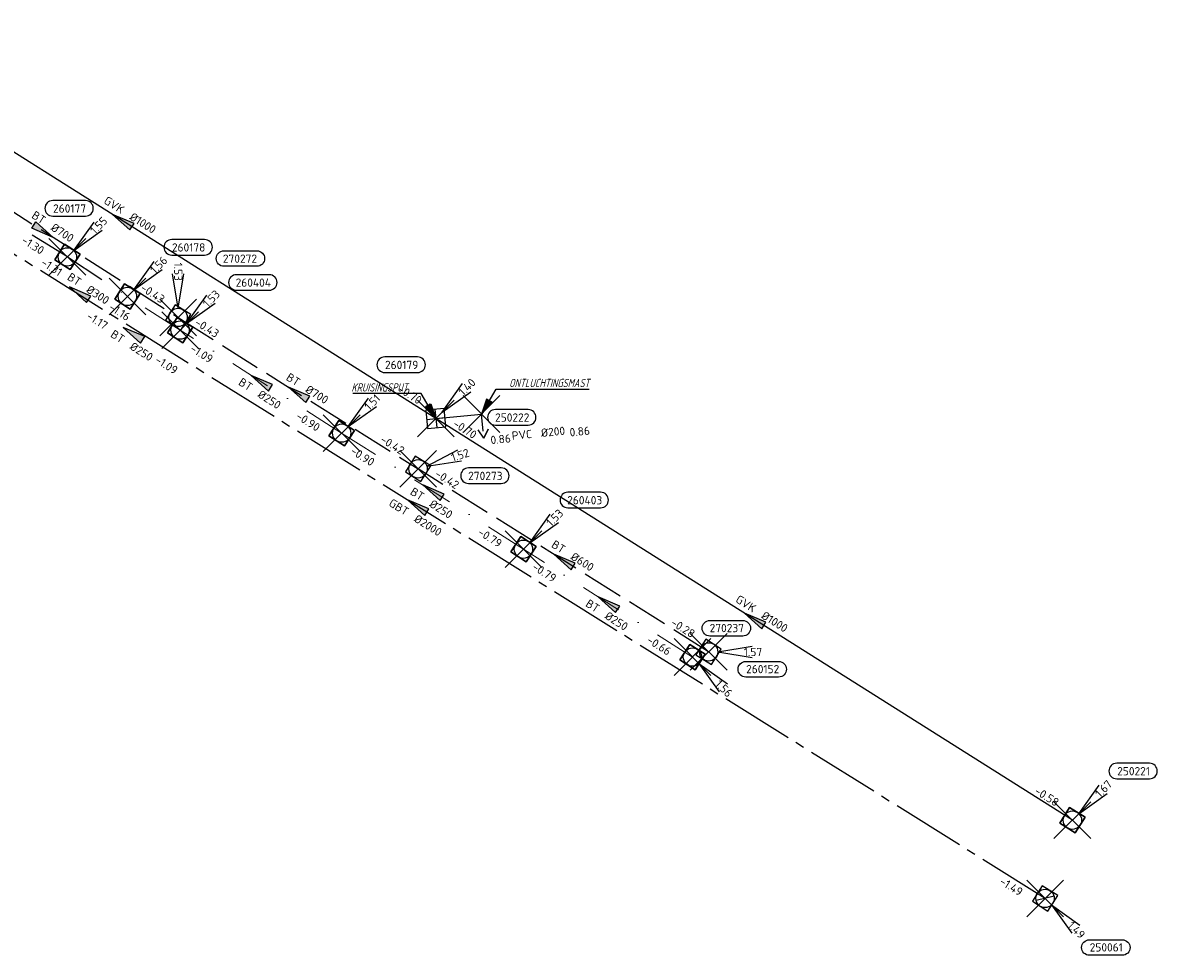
# Model space of a CAD drawing. Header units: metres. Extents: x 153343 to 157271, y 461673 to 467005.
# Tile 39 of 191: x 153658 to 153843, y 464171 to 464323. Entities that reach past the tile are written whole.
import ezdxf
from ezdxf.enums import TextEntityAlignment as Align

# ---------------------------------------------------------------- set-up
doc = ezdxf.new("R2010")
doc.units = ezdxf.units.M
doc.header["$LTSCALE"] = 0.75
doc.header["$PDMODE"] = 3
doc.header["$PDSIZE"] = 3
for name, pattern in [('RI-GWA_BETON', [22, 16, -2, 2, -2]), ('RI-HWA_BETON', [11.4, 9, -2.4]), ('RI-VWA_BETON', [19, 9, -5, 0, -5])]:
    doc.linetypes.add(name, pattern=pattern)
doc.layers.get('0').update_dxf_attribs({"lineweight": 25})
doc.layers.get('defpoints').update_dxf_attribs({"lineweight": 25})
for name, color, linetype in [('B-OI-RI-AANPIJLING', 1, 'Continuous'), ('B-OI-RI-GWA_RIOOLPUT_INSPECTIEPUT-S @ 0.75', 11, 'Continuous'), ('B-OI-RI-GWA_TRANSPORTLEIDING_GEWAPEND BETON_2000-G', 11, 'RI-GWA_BETON'), ('B-OI-RI-HWA_PUTNUMMER-S @ 0.75', 151, 'Continuous'), ('B-OI-RI-HWA_TRANSPORTLEIDING_BETON_600-G', 151, 'RI-HWA_BETON'), ('B-OI-RI-HWA_TRANSPORTLEIDING_BETON_700-G', 151, 'RI-HWA_BETON'), ('B-OI-RI-VWA_ONTLUCHTINGSLEIDING_PVC_200-G', 33, 'Continuous'), ('B-OI-RI-VWA_PUTNUMMER-S @ 0.75', 33, 'Continuous'), ('B-OI-RI-VWA_RIOOLPUT_KRUISPUT-S @ 0.75', 33, 'Continuous'), ('B-OI-RI-VWA_TRANSPORTLEIDING_BETON_300-G', 33, 'RI-VWA_BETON'), ('B-OI-RI-VWA_TRANSPORTLEIDING_GVK_1000-G', 33, 'Continuous')]:
    doc.layers.add(name, color=color, linetype=linetype)
for name, color, linetype, lineweight in [('B-OI-RI-GWA_PUTNUMMER-S @ 0.75', 11, 'Continuous', 25), ('B-OI-RI-GWA_STROOMRICHTING-S @ 0.75', 11, 'Continuous', 25), ('B-OI-RI-HWA_RIOOLPUT_INSPECTIEPUT-S', 151, 'Continuous', 25), ('B-OI-RI-HWA_STROOMRICHTING-S @ 0.75', 151, 'Continuous', 25), ('B-OI-RI-VWA_HULPSTUK-S @ 0.75', 33, 'Continuous', 25), ('B-OI-RI-VWA_RIOOLPUT_INSPECTIEPUT_BETON-S', 33, 'Continuous', 25), ('B-OI-RI-VWA_STROOMRICHTING-S @ 0.75', 33, 'Continuous', 25), ('B-OI-RI-VWA_TRANSPORTLEIDING_BETON_250-G', 33, 'RI-VWA_BETON', 18), ('N-OI-RI-BIJZONDERDERHEDEN-T18', 134, 'Continuous', 18)]:
    doc.layers.add(name, color=color, linetype=linetype, lineweight=lineweight)
for name, color, linetype, plot in [('inspectieput', 7, 'Continuous', False), ('kruisingsput', 7, 'Continuous', False), ('ontluchtingsmast', 7, 'Continuous', False)]:
    doc.layers.add(name, color=color, linetype=linetype, plot=plot)
doc.styles.add('NLCS-ISO', font='isocpeur.ttf')
doc.styles.add('NLCS-ISO-M750-T18_CURSIEF', font='NLCS-ISO.ttf', dxfattribs={"oblique": 15, "height": 1.35})

# ---------------------------------------------------------------- blocks, each defined once
blk = doc.blocks.new('*U2184')
at = {"ltscale": 0.1}
blk.add_hatch(color=256, dxfattribs=at).paths.add_polyline_path([(-2.500000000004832, 0), (2.500000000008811, -0.8333333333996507), (2.500000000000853, 0.8333333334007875)])
at = {"ltscale": 0.1, "flags": 128}
blk.add_lwpolyline([(-2.500000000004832, 0), (2.500000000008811, -0.8333333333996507), (2.500000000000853, 0.8333333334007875)], close=True, dxfattribs=at)
at = {"ltscale": 0.1, "style": 'NLCS-ISO'}
for tag, p in [('MAT', (-1, 0.5000000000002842)), ('BOBL', (-21.56351630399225, 1.126654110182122e-13))]:
    blk.add_attdef(tag, text='', height=1.8, dxfattribs=at).set_placement(p, align=Align.BOTTOM_RIGHT)
for tag, p in [('DIA', (1, 0.5000000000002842)), ('BOBR', (20.61752642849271, -0.006166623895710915))]:
    blk.add_attdef(tag, text='', height=1.8, dxfattribs=at).set_placement(p, align=Align.BOTTOM_LEFT)
at = {"layer": 'defpoints', "ltscale": 0.1, "style": 'NLCS-ISO', "flags": 1}
blk.add_attdef('JVA', text='', height=1.8, dxfattribs=at).set_placement((0, -0.9999999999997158), align=Align.TOP_CENTER)
blk = doc.blocks.new('*U2185')
at = {"ltscale": 0.1}
blk.add_hatch(color=256, dxfattribs=at).paths.add_polyline_path([(2.500000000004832, 0), (-2.500000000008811, -0.8333333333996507), (-2.500000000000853, 0.8333333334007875)])
at = {"ltscale": 0.1, "flags": 128}
blk.add_lwpolyline([(2.500000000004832, 0), (-2.500000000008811, -0.8333333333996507), (-2.500000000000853, 0.8333333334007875)], close=True, dxfattribs=at)
at = {"ltscale": 0.1, "style": 'NLCS-ISO'}
for tag, p in [('MAT', (-1, 0.5000000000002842)), ('BOBL', (-25.46780822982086, 1.122257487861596e-13))]:
    blk.add_attdef(tag, text='', height=1.8, dxfattribs=at).set_placement(p, align=Align.BOTTOM_RIGHT)
for tag, p in [('DIA', (1, 0.5000000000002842)), ('BOBR', (24.52181740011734, -0.008896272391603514))]:
    blk.add_attdef(tag, text='', height=1.8, dxfattribs=at).set_placement(p, align=Align.BOTTOM_LEFT)
at = {"layer": 'defpoints', "ltscale": 0.1, "style": 'NLCS-ISO', "flags": 1}
blk.add_attdef('JVA', text='', height=1.8, dxfattribs=at).set_placement((0, -0.9999999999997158), align=Align.TOP_CENTER)
blk = doc.blocks.new('*U2181')
at = {"ltscale": 0.1}
blk.add_hatch(color=256, dxfattribs=at).paths.add_polyline_path([(-2.500000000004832, 0), (2.500000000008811, -0.8333333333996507), (2.500000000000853, 0.8333333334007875)])
at = {"ltscale": 0.1, "flags": 128}
blk.add_lwpolyline([(-2.500000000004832, 0), (2.500000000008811, -0.8333333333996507), (2.500000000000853, 0.8333333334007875)], close=True, dxfattribs=at)
at = {"ltscale": 0.1, "style": 'NLCS-ISO'}
for tag, p in [('MAT', (-1, 0.5000000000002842)), ('BOBL', (-28.05422157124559, 1.119344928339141e-13))]:
    blk.add_attdef(tag, text='', height=1.8, dxfattribs=at).set_placement(p, align=Align.BOTTOM_RIGHT)
for tag, p in [('DIA', (1, 0.5000000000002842)), ('BOBR', (27.10823010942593, -0.01070453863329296))]:
    blk.add_attdef(tag, text='', height=1.8, dxfattribs=at).set_placement(p, align=Align.BOTTOM_LEFT)
at = {"layer": 'defpoints', "ltscale": 0.1, "style": 'NLCS-ISO', "flags": 1}
blk.add_attdef('JVA', text='', height=1.8, dxfattribs=at).set_placement((0, -0.9999999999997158), align=Align.TOP_CENTER)
blk = doc.blocks.new('*U37')
at = {"ltscale": 0.1}
blk.add_hatch(color=256, dxfattribs=at).paths.add_polyline_path([(-2.500000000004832, 0), (2.500000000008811, -0.8333333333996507), (2.500000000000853, 0.8333333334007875)])
at = {"ltscale": 0.1, "flags": 128}
blk.add_lwpolyline([(-2.500000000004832, 0), (2.500000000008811, -0.8333333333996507), (2.500000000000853, 0.8333333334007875)], close=True, dxfattribs=at)
at = {"ltscale": 0.1, "style": 'NLCS-ISO'}
for tag, p in [('BOBL', (-5.662221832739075, -3.240000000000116)), ('MAT', (-1.000000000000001, -3.740000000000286))]:
    blk.add_attdef(tag, text='', height=1.8, dxfattribs=at).set_placement(p, align=Align.BOTTOM_RIGHT)
for tag, p in [('DIA', (0.9999999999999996, -3.740000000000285)), ('BOBR', (7.216235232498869, -3.24320276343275))]:
    blk.add_attdef(tag, text='', height=1.8, dxfattribs=at).set_placement(p, align=Align.BOTTOM_LEFT)
at = {"layer": 'defpoints', "ltscale": 0.1, "style": 'NLCS-ISO', "flags": 1}
blk.add_attdef('JVA', text='', height=1.8, dxfattribs=at).set_placement((0, -0.9999999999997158), align=Align.TOP_CENTER)
blk = doc.blocks.new('*U2163')
at = {"ltscale": 0.1}
blk.add_hatch(color=256, dxfattribs=at).paths.add_polyline_path([(-2.500000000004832, 0), (2.500000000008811, -0.8333333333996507), (2.500000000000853, 0.8333333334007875)])
at = {"ltscale": 0.1, "flags": 128}
blk.add_lwpolyline([(-2.500000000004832, 0), (2.500000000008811, -0.8333333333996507), (2.500000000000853, 0.8333333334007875)], close=True, dxfattribs=at)
at = {"ltscale": 0.1, "style": 'NLCS-ISO'}
for tag, p in [('BOBL', (-14.14926317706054, -3.240000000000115)), ('MAT', (-1.000000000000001, -3.740000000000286))]:
    blk.add_attdef(tag, text='', height=1.8, dxfattribs=at).set_placement(p, align=Align.BOTTOM_RIGHT)
for tag, p in [('DIA', (0.9999999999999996, -3.740000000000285)), ('BOBR', (13.20327511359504, -3.239016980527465))]:
    blk.add_attdef(tag, text='', height=1.8, dxfattribs=at).set_placement(p, align=Align.BOTTOM_LEFT)
at = {"layer": 'defpoints', "ltscale": 0.1, "style": 'NLCS-ISO', "flags": 1}
blk.add_attdef('JVA', text='', height=1.8, dxfattribs=at).set_placement((0, -0.9999999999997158), align=Align.TOP_CENTER)
blk = doc.blocks.new('*U2166')
at = {"ltscale": 0.1}
blk.add_hatch(color=256, dxfattribs=at).paths.add_polyline_path([(-2.500000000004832, 0), (2.500000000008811, -0.8333333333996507), (2.500000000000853, 0.8333333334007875)])
at = {"ltscale": 0.1, "flags": 128}
blk.add_lwpolyline([(-2.500000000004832, 0), (2.500000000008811, -0.8333333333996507), (2.500000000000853, 0.8333333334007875)], close=True, dxfattribs=at)
at = {"ltscale": 0.1, "style": 'NLCS-ISO'}
for tag, p in [('BOBL', (-11.52879265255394, -3.240000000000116)), ('MAT', (-1.000000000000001, -3.740000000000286))]:
    blk.add_attdef(tag, text='', height=1.8, dxfattribs=at).set_placement(p, align=Align.BOTTOM_RIGHT)
for tag, p in [('DIA', (0.9999999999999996, -3.740000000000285)), ('BOBR', (10.58280522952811, -3.240849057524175))]:
    blk.add_attdef(tag, text='', height=1.8, dxfattribs=at).set_placement(p, align=Align.BOTTOM_LEFT)
at = {"layer": 'defpoints', "ltscale": 0.1, "style": 'NLCS-ISO', "flags": 1}
blk.add_attdef('JVA', text='', height=1.8, dxfattribs=at).set_placement((0, -0.9999999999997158), align=Align.TOP_CENTER)
blk = doc.blocks.new('*U2167')
at = {"ltscale": 0.1}
blk.add_hatch(color=256, dxfattribs=at).paths.add_polyline_path([(-2.500000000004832, 0), (2.500000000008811, -0.8333333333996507), (2.500000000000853, 0.8333333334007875)])
at = {"ltscale": 0.1, "flags": 128}
blk.add_lwpolyline([(-2.500000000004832, 0), (2.500000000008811, -0.8333333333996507), (2.500000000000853, 0.8333333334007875)], close=True, dxfattribs=at)
at = {"ltscale": 0.1, "style": 'NLCS-ISO'}
for tag, p in [('BOBL', (-8.462798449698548, -3.240000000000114)), ('MAT', (-1.000000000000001, -3.740000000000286))]:
    blk.add_attdef(tag, text='', height=1.8, dxfattribs=at).set_placement(p, align=Align.BOTTOM_RIGHT)
for tag, p in [('DIA', (0.9999999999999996, -3.740000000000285)), ('BOBR', (14.87847138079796, -3.237845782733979))]:
    blk.add_attdef(tag, text='', height=1.8, dxfattribs=at).set_placement(p, align=Align.BOTTOM_LEFT)
at = {"layer": 'defpoints', "ltscale": 0.1, "style": 'NLCS-ISO', "flags": 1}
blk.add_attdef('JVA', text='', height=1.8, dxfattribs=at).set_placement((0, -0.9999999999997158), align=Align.TOP_CENTER)
blk = doc.blocks.new('*U80')
at = {"ltscale": 0.1}
blk.add_hatch(color=256, dxfattribs=at).paths.add_polyline_path([(-2.500000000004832, 0), (2.500000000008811, -0.8333333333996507), (2.500000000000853, 0.8333333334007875)])
at = {"ltscale": 0.1, "flags": 128}
blk.add_lwpolyline([(-2.500000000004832, 0), (2.500000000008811, -0.8333333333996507), (2.500000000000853, 0.8333333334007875)], close=True, dxfattribs=at)
at = {"ltscale": 0.1, "style": 'NLCS-ISO'}
for tag, p in [('MAT', (-1, 0.5000000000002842)), ('BOBL', (-5.662221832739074, 1.144560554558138e-13))]:
    blk.add_attdef(tag, text='', height=1.8, dxfattribs=at).set_placement(p, align=Align.BOTTOM_RIGHT)
for tag, p in [('DIA', (1, 0.5000000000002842)), ('BOBR', (7.216235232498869, 0.003202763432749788))]:
    blk.add_attdef(tag, text='', height=1.8, dxfattribs=at).set_placement(p, align=Align.BOTTOM_LEFT)
at = {"layer": 'defpoints', "ltscale": 0.1, "style": 'NLCS-ISO', "flags": 1}
blk.add_attdef('JVA', text='', height=1.8, dxfattribs=at).set_placement((0, -0.9999999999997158), align=Align.TOP_CENTER)
blk = doc.blocks.new('*U2175')
at = {"ltscale": 0.1}
blk.add_hatch(color=256, dxfattribs=at).paths.add_polyline_path([(-2.500000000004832, 0), (2.500000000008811, -0.8333333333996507), (2.500000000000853, 0.8333333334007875)])
at = {"ltscale": 0.1, "flags": 128}
blk.add_lwpolyline([(-2.500000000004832, 0), (2.500000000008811, -0.8333333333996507), (2.500000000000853, 0.8333333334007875)], close=True, dxfattribs=at)
at = {"ltscale": 0.1, "style": 'NLCS-ISO'}
for tag, p in [('BOBL', (-12.49414748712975, -3.240000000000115)), ('MAT', (-1.000000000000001, -3.740000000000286))]:
    blk.add_attdef(tag, text='', height=1.8, dxfattribs=at).set_placement(p, align=Align.BOTTOM_RIGHT)
for tag, p in [('DIA', (0.9999999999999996, -3.740000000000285)), ('BOBR', (11.54815982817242, -3.240174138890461))]:
    blk.add_attdef(tag, text='', height=1.8, dxfattribs=at).set_placement(p, align=Align.BOTTOM_LEFT)
at = {"layer": 'defpoints', "ltscale": 0.1, "style": 'NLCS-ISO', "flags": 1}
blk.add_attdef('JVA', text='', height=1.8, dxfattribs=at).set_placement((0, -0.9999999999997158), align=Align.TOP_CENTER)
blk = doc.blocks.new('*U35')
at = {"ltscale": 0.1, "style": 'NLCS-ISO'}
for tag, p in [('MAT', (-1, 0.5000000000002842)), ('BOBL', (-5.662221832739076, 1.144560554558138e-13))]:
    blk.add_attdef(tag, text='', height=1.8, dxfattribs=at).set_placement(p, align=Align.BOTTOM_RIGHT)
for tag, p in [('DIA', (1, 0.5000000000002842)), ('BOBR', (7.216235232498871, 0.003202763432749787))]:
    blk.add_attdef(tag, text='', height=1.8, dxfattribs=at).set_placement(p, align=Align.BOTTOM_LEFT)
at = {"layer": 'defpoints', "ltscale": 0.1, "style": 'NLCS-ISO', "flags": 1}
blk.add_attdef('JVA', text='', height=1.8, dxfattribs=at).set_placement((0, -0.9999999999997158), align=Align.TOP_CENTER)
blk = doc.blocks.new('*U2161')
at = {"ltscale": 0.1}
blk.add_hatch(color=256, dxfattribs=at).paths.add_polyline_path([(-2.500000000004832, 0), (2.500000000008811, -0.8333333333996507), (2.500000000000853, 0.8333333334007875)])
at = {"ltscale": 0.1, "flags": 128}
blk.add_lwpolyline([(-2.500000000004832, 0), (2.500000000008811, -0.8333333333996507), (2.500000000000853, 0.8333333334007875)], close=True, dxfattribs=at)
at = {"ltscale": 0.1, "style": 'NLCS-ISO'}
for tag, p in [('MAT', (-1, 0.5000000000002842)), ('BOBL', (-71.40018839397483, 1.070533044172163e-13))]:
    blk.add_attdef(tag, text='', height=1.8, dxfattribs=at).set_placement(p, align=Align.BOTTOM_RIGHT)
for tag, p in [('DIA', (1, 0.5000000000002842)), ('BOBR', (70.45418633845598, -0.04100945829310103))]:
    blk.add_attdef(tag, text='', height=1.8, dxfattribs=at).set_placement(p, align=Align.BOTTOM_LEFT)
at = {"layer": 'defpoints', "ltscale": 0.1, "style": 'NLCS-ISO', "flags": 1}
blk.add_attdef('JVA', text='', height=1.8, dxfattribs=at).set_placement((0, -0.9999999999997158), align=Align.TOP_CENTER)
blk = doc.blocks.new('*U2162')
at = {"ltscale": 0.1}
blk.add_hatch(color=256, dxfattribs=at).paths.add_polyline_path([(-2.500000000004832, 0), (2.500000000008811, -0.8333333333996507), (2.500000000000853, 0.8333333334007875)])
at = {"ltscale": 0.1, "flags": 128}
blk.add_lwpolyline([(-2.500000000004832, 0), (2.500000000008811, -0.8333333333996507), (2.500000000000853, 0.8333333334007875)], close=True, dxfattribs=at)
at = {"ltscale": 0.1, "style": 'NLCS-ISO'}
for tag, p in [('MAT', (-1, 0.5000000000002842)), ('BOBL', (-72.62125902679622, 1.069157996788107e-13))]:
    blk.add_attdef(tag, text='', height=1.8, dxfattribs=at).set_placement(p, align=Align.BOTTOM_RIGHT)
for tag, p in [('DIA', (1, 0.5000000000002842)), ('BOBR', (71.67525667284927, -0.04186315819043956))]:
    blk.add_attdef(tag, text='', height=1.8, dxfattribs=at).set_placement(p, align=Align.BOTTOM_LEFT)
at = {"layer": 'defpoints', "ltscale": 0.1, "style": 'NLCS-ISO', "flags": 1}
blk.add_attdef('JVA', text='', height=1.8, dxfattribs=at).set_placement((0, -0.9999999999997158), align=Align.TOP_CENTER)
blk = doc.blocks.new('*U2169')
at = {"ltscale": 0.1}
blk.add_hatch(color=256, dxfattribs=at).paths.add_polyline_path([(-2.500000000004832, 0), (2.500000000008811, -0.8333333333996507), (2.500000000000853, 0.8333333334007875)])
at = {"ltscale": 0.1, "flags": 128}
blk.add_lwpolyline([(-2.500000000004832, 0), (2.500000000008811, -0.8333333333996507), (2.500000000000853, 0.8333333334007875)], close=True, dxfattribs=at)
at = {"ltscale": 0.1, "style": 'NLCS-ISO'}
for tag, p in [('BOBL', (-129.3530498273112, -3.240000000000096)), ('MAT', (-1.000000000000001, -3.740000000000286))]:
    blk.add_attdef(tag, text='', height=1.8, dxfattribs=at).set_placement(p, align=Align.BOTTOM_RIGHT)
for tag, p in [('DIA', (0.9999999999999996, -3.740000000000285)), ('BOBR', (150.9666187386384, -3.142701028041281))]:
    blk.add_attdef(tag, text='', height=1.8, dxfattribs=at).set_placement(p, align=Align.BOTTOM_LEFT)
at = {"layer": 'defpoints', "ltscale": 0.1, "style": 'NLCS-ISO', "flags": 1}
blk.add_attdef('JVA', text='', height=1.8, dxfattribs=at).set_placement((0, -0.9999999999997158), align=Align.TOP_CENTER)
blk = doc.blocks.new('B-SRI-PUT_HWA-SO')
at = {"lineweight": -3, "flags": 128}
blk.add_lwpolyline([(-1.999999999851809, -2.00000000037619), (2.000000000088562, -2.000000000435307), (2.000000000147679, 1.99999999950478), (-2.00000000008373, 1.999999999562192)], close=True, dxfattribs=at)
at = {"lineweight": -3}
blk.add_circle((0, 0), 1.999999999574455, dxfattribs=at)
blk = doc.blocks.new('*U1195')
for q in [(-1.250000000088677, 9.49999999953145), (1.2500000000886, 9.499999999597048)]:
    blk.add_line((4.102823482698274e-14, 1.999999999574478), q)
blk.add_lwpolyline([(9.995697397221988, 14.5200631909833), (17.15375223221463, 14.5200631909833, -0.9999999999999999), (17.15375223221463, 11.13569323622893), (9.995697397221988, 11.13569323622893, -0.9999999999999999)], format="xyb", close=True)
at = {"ltscale": 0.1, "style": 'NLCS-ISO'}
blk.add_attdef('PUTNR', text='', height=1.8, dxfattribs=at).set_placement((13.47248614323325, 12.79554344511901), align=Align.MIDDLE_CENTER)
blk.add_attdef('PUTHGT', text='', height=1.8, rotation=270.0000000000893, dxfattribs=at).set_placement((0.02794546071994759, 11.96791413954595), align=Align.MIDDLE_LEFT)
blk = doc.blocks.new('*U1165')
for q in [(8.654758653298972, 4.1118916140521), (9.423840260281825, 1.733128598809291)]:
    blk.add_line((1.90301041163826, 0.6152652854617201), q)
blk.add_lwpolyline([(18.11819281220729, 0.1951125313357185), (10.96013797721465, 0.1951125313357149, 0.9999999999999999), (10.96013797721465, -3.189257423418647), (18.11819281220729, -3.189257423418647, 0.9999999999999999)], format="xyb", close=True)
at = {"ltscale": 0.1, "style": 'NLCS-ISO'}
blk.add_attdef('PUTHGT', text='', height=1.8, rotation=17.9166203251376, dxfattribs=at).set_placement((7.268433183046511, 2.379338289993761), align=Align.MIDDLE_LEFT)
blk.add_attdef('PUTNR', text='', height=1.8, dxfattribs=at).set_placement((14.64140406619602, -1.52940721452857), align=Align.MIDDLE_CENTER)
blk = doc.blocks.new('*U1191')
for q in [(9.49999999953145, 1.250000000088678), (9.499999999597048, -1.250000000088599)]:
    blk.add_line((1.999999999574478, -4.04121180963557e-14), q)
blk.add_lwpolyline([(7.427952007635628, 3.458635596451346), (0.2698971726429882, 3.45863559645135, -0.9999999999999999), (0.2698971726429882, 6.843005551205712), (7.427952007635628, 6.843005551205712, -0.9999999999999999)], format="xyb", close=True)
at = {"ltscale": 0.1, "style": 'NLCS-ISO'}
blk.add_attdef('PUTNR', text='', height=1.8, dxfattribs=at).set_placement((3.951163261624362, 6.983155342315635), align=Align.MIDDLE_CENTER)
blk.add_attdef('PUTHGT', text='', height=1.8, dxfattribs=at).set_placement((7.647914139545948, -0.02794546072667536), align=Align.MIDDLE_LEFT)
blk = doc.blocks.new('*U1186')
for q in [(5.833630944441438, 7.601397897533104), (7.601397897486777, 5.833630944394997)]:
    blk.add_line((1.414213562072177, 1.414213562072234), q)
blk.add_lwpolyline([(19.42271217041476, 12.05556865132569), (12.26465733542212, 12.05556865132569, 0.9999999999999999), (12.26465733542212, 8.671198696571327), (19.42271217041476, 8.671198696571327, 0.9999999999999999)], format="xyb", close=True)
at = {"ltscale": 0.1, "style": 'NLCS-ISO'}
blk.add_attdef('PUTHGT', text='', height=1.8, rotation=44.99999999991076, dxfattribs=at).set_placement((5.388131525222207, 5.427652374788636), align=Align.MIDDLE_LEFT)
blk.add_attdef('PUTNR', text='', height=1.8, dxfattribs=at).set_placement((15.94592342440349, 10.3310489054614), align=Align.MIDDLE_CENTER)
blk = doc.blocks.new('*U1187')
for q in [(5.833630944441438, 7.601397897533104), (7.601397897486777, 5.833630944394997)]:
    blk.add_line((1.414213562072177, 1.414213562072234), q)
blk.add_lwpolyline([(16.54383104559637, 16.58516201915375), (9.385776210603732, 16.58516201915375, 0.9999999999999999), (9.385776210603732, 13.20079206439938), (16.54383104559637, 13.20079206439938, 0.9999999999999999)], format="xyb", close=True)
at = {"ltscale": 0.1, "style": 'NLCS-ISO'}
blk.add_attdef('PUTNR', text='', height=1.8, dxfattribs=at).set_placement((13.06704229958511, 14.86064227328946), align=Align.MIDDLE_CENTER)
blk.add_attdef('PUTHGT', text='', height=1.8, rotation=44.99999999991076, dxfattribs=at).set_placement((5.388131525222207, 5.427652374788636), align=Align.MIDDLE_LEFT)
blk = doc.blocks.new('*U43')
for q in [(5.833630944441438, 7.601397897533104), (7.601397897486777, 5.833630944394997)]:
    blk.add_line((1.414213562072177, 1.414213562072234), q)
blk.add_lwpolyline([(16.8101220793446, 12.39118641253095), (9.652067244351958, 12.39118641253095, 0.9999999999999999), (9.652067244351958, 9.006816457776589), (16.8101220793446, 9.006816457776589, 0.9999999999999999)], format="xyb", close=True)
at = {"ltscale": 0.1, "style": 'NLCS-ISO'}
blk.add_attdef('PUTHGT', text='', height=1.8, rotation=44.99999999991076, dxfattribs=at).set_placement((5.388131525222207, 5.427652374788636), align=Align.MIDDLE_LEFT)
blk.add_attdef('PUTNR', text='', height=1.8, dxfattribs=at).set_placement((13.33333333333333, 10.66666666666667), align=Align.MIDDLE_CENTER)
blk = doc.blocks.new('*U1168')
for q in [(5.833630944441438, 7.601397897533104), (7.601397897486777, 5.833630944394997)]:
    blk.add_line((1.414213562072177, 1.414213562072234), q)
blk.add_lwpolyline([(3.961223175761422, 12.27162153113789), (-3.196831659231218, 12.27162153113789, 0.9999999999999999), (-3.196831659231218, 8.887251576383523), (3.961223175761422, 8.887251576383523, 0.9999999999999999)], format="xyb", close=True)
at = {"ltscale": 0.1, "style": 'NLCS-ISO'}
blk.add_attdef('PUTHGT', text='', height=1.8, rotation=44.99999999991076, dxfattribs=at).set_placement((5.388131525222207, 5.427652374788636), align=Align.MIDDLE_LEFT)
blk.add_attdef('PUTNR', text='', height=1.8, dxfattribs=at).set_placement((0.4844344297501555, 10.5471017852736), align=Align.MIDDLE_CENTER)
blk = doc.blocks.new('*U1185')
for q in [(5.833630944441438, -7.601397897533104), (7.601397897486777, -5.833630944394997)]:
    blk.add_line((1.414213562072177, -1.414213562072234), q)
blk.add_lwpolyline([(18.76515151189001, -4.357467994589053), (11.60709667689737, -4.357467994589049, -0.9999999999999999), (11.60709667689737, -0.9730980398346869), (18.76515151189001, -0.9730980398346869, -0.9999999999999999)], format="xyb", close=True)
at = {"ltscale": 0.1, "style": 'NLCS-ISO'}
blk.add_attdef('PUTNR', text='', height=1.8, dxfattribs=at).set_placement((15.28836276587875, -0.8329482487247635), align=Align.MIDDLE_CENTER)
blk.add_attdef('PUTHGT', text='', height=1.8, rotation=315.0000000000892, dxfattribs=at).set_placement((5.388131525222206, -5.427652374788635), align=Align.MIDDLE_LEFT)
blk = doc.blocks.new('SRI-HULP_BELUCHTING-SO')
at = {"ltscale": 0.1}
for p, q in [((0, 5.245918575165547), (-1.070856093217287, 3.388151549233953)), ((0, 5.245918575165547), (1.070856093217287, 3.388151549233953)), ((0, 3.712722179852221), (0, 0))]:
    blk.add_line(p, q, dxfattribs=at)
at = {"ltscale": 0.1, "flags": 128}
blk.add_lwpolyline([(-1.070856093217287, 3.388151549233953), (0, 5.245918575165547), (1.070856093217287, 3.388151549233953)], dxfattribs=at)
blk = doc.blocks.new('SRI-PUT_KRUISPUT-SO')
for p, q in [((-1.999999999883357, 0), (2.000000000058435, 0)), ((0, 1.999999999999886), (0, -2.000000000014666))]:
    blk.add_line(p, q)
at = {"flags": 128}
blk.add_lwpolyline([(-1.999999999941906, -1.999999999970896), (1.999999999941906, -2.000000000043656), (1.999999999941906, 1.999999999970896), (-1.999999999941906, 2.000000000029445)], close=True, dxfattribs=at)
blk.add_solid([(1.999999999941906, -2.000000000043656), (1.999999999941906, 1.999999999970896), (1.999999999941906, -2.000000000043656)])
blk = doc.blocks.new('*U1181')
for q in [(5.833630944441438, 7.601397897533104), (7.601397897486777, 5.833630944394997)]:
    blk.add_line((1.414213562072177, 1.414213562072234), q)
blk.add_lwpolyline([(20.12259000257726, 1.940887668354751), (12.96453516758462, 1.940887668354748, 0.9999999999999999), (12.96453516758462, -1.443482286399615), (20.12259000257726, -1.443482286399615, 0.9999999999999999)], format="xyb", close=True)
at = {"ltscale": 0.1, "style": 'NLCS-ISO'}
blk.add_attdef('PUTHGT', text='', height=1.8, rotation=44.99999999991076, dxfattribs=at).set_placement((5.388131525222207, 5.427652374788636), align=Align.MIDDLE_LEFT)
blk.add_attdef('PUTNR', text='', height=1.8, dxfattribs=at).set_placement((16.645801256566, 0.2163679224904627), align=Align.MIDDLE_CENTER)
blk = doc.blocks.new('B-SRI-PUT_GWA-SO')
blk.add_line((-1.414183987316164, -1.41424313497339), (1.414183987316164, 1.41424313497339))
at = {"lineweight": -3, "flags": 128}
blk.add_lwpolyline([(2.000125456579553, -1.999958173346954), (1.999958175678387, 2.000041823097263), (-2.000041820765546, 1.999874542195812), (-1.999874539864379, -2.000125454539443)], close=True, dxfattribs=at)
at = {"lineweight": -3}
blk.add_circle((4.18174704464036e-05, -4.181572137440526e-05), 1.999999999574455, dxfattribs=at)
blk = doc.blocks.new('*U273')
for q in [(5.833630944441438, -7.601397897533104), (7.601397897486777, -5.833630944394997)]:
    blk.add_line((1.414213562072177, -1.414213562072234), q)
blk.add_lwpolyline([(16.8101220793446, -12.39118641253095), (9.652067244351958, -12.39118641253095, -0.9999999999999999), (9.652067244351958, -9.006816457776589), (16.8101220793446, -9.006816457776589, -0.9999999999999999)], format="xyb", close=True)
at = {"ltscale": 0.1, "style": 'NLCS-ISO'}
blk.add_attdef('PUTHGT', text='', height=1.8, rotation=315.0000000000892, dxfattribs=at).set_placement((5.388131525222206, -5.427652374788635), align=Align.MIDDLE_LEFT)
blk.add_attdef('PUTNR', text='', height=1.8, dxfattribs=at).set_placement((13.33333333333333, -8.866666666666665), align=Align.MIDDLE_CENTER)
blk = doc.blocks.new('B-SRI-PUT_VWA-SO')
at = {"flags": 128}
blk.add_lwpolyline([(-2.00008364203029, 2.000083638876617), (1.99991635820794, 2.000083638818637), (1.999916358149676, -1.99991636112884), (-2.000083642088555, -1.999916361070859)], close=True, dxfattribs=at)
at = {"lineweight": -3, "flags": 128}
blk.add_lwpolyline([(2.000083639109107, -1.99991635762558), (1.99991635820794, 2.000083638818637), (-2.000083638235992, 1.999916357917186), (-1.999916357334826, -2.000083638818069)], close=True, dxfattribs=at)
at = {"lineweight": -3}
blk.add_circle((0, 0), 1.999999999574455, dxfattribs=at)

msp = doc.modelspace()

# ---------------------------------------------------------------- linework, layer by layer
at = {"layer": 'B-OI-RI-AANPIJLING', "transparency": 33554610, "flags": 128}
for points in [[(153733.0000002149, 464259.3399999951), (153734.7041539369, 464261.2389365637), (153733.8241691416, 464261.7547143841), (153733.0000002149, 464259.3399999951), (153733.9708332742, 464261.668751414), (153734.1174974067, 464261.5827884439), (153733.0000002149, 464259.3399999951), (153734.4108256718, 464261.4108625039), (153734.5574898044, 464261.3248995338), (153733.0000002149, 464259.3399999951), (153735.3938002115, 464263.424137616), (153750.5881238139, 464263.424137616)], [(153725.5200002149, 464258.6099999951), (153723.8158464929, 464260.5089365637), (153724.6958312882, 464261.0247143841), (153725.5200002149, 464258.6099999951), (153724.5491671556, 464260.938751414), (153724.4025030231, 464260.8527884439), (153725.5200002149, 464258.6099999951), (153724.109174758, 464260.6808625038), (153723.9625106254, 464260.5948995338), (153725.5200002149, 464258.6099999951), (153723.1262002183, 464262.694137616), (153711.954196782, 464262.694137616)]]:
    msp.add_lwpolyline(points, dxfattribs=at)
at = {"layer": 'B-OI-RI-GWA_TRANSPORTLEIDING_GEWAPEND BETON_2000-G', "transparency": 33554610}
msp.add_line((153825.04, 464180.25), (153619.89, 464308.38), dxfattribs=at)
at = {"layer": 'B-OI-RI-HWA_TRANSPORTLEIDING_BETON_600-G', "transparency": 33554610}
msp.add_line((153770.09, 464220.5), (153722.63, 464250.39), dxfattribs=at)
at = {"layer": 'B-OI-RI-HWA_TRANSPORTLEIDING_BETON_700-G', "transparency": 33554610}
for p, q in [((153639.47, 464303.29), (153683.42, 464275.11)), ((153683.42, 464275.11), (153722.63, 464250.39))]:
    msp.add_line(p, q, dxfattribs=at)
at = {"layer": 'B-OI-RI-VWA_ONTLUCHTINGSLEIDING_PVC_200-G', "transparency": 33554610}
msp.add_line((153725.52, 464258.61), (153733, 464259.34), dxfattribs=at)
at = {"layer": 'B-OI-RI-VWA_TRANSPORTLEIDING_BETON_250-G', "transparency": 33554610}
for p, q in [((153683.75, 464273.05), (153675.14, 464278.54)), ((153710.14, 464256.22), (153683.75, 464273.05)), ((153739.84, 464237.27), (153710.14, 464256.22)), ((153767.45, 464219.66), (153739.84, 464237.27))]:
    msp.add_line(p, q, dxfattribs=at)
at = {"layer": 'B-OI-RI-VWA_TRANSPORTLEIDING_BETON_300-G', "transparency": 33554610}
for q in [(153633.34, 464305.02), (153675.14, 464278.54)]:
    msp.add_line((153665.33, 464284.99), q, dxfattribs=at)
at = {"layer": 'B-OI-RI-VWA_TRANSPORTLEIDING_GVK_1000-G', "transparency": 33554610}
for p, q in [((153725.52, 464258.61), (153623.1, 464323.24)), ((153829.5, 464193.02), (153725.52, 464258.61))]:
    msp.add_line(p, q, dxfattribs=at)
at = {"layer": 'inspectieput', "color": 0, "transparency": 33554610}
for p in [(153665.33, 464284.99), (153675.14, 464278.54), (153683.42, 464275.11), (153683.75, 464273.05), (153710.14, 464256.22), (153722.63, 464250.39), (153739.84, 464237.27), (153767.45, 464219.66), (153770.09, 464220.5), (153829.5, 464193.02), (153825.04, 464180.25)]:
    msp.add_point(p, dxfattribs=at)
at = {"layer": 'kruisingsput', "color": 0, "transparency": 33554610}
msp.add_point((153725.52, 464258.61), dxfattribs=at)
at = {"layer": 'ontluchtingsmast', "color": 0, "transparency": 33554610}
msp.add_point((153733, 464259.34), dxfattribs=at)

# ---------------------------------------------------------------- block references
at = {"layer": 'B-OI-RI-GWA_PUTNUMMER-S @ 0.75', "color": 0, "transparency": 33554610}
ref = msp.add_blockref('*U273', (153825.04, 464180.25), dxfattribs=dict(at, xscale=0.75, yscale=0.75, zscale=0.75))
ref.add_attrib('PUTNR', '250061', dxfattribs={"layer": '0', "ltscale": 0.1, "height": 1.35, "style": 'NLCS-ISO'}).set_placement((153835.04, 464172.25), align=Align.MIDDLE_CENTER)
ref.add_attrib('PUTHGT', '1.49', dxfattribs={"layer": '0', "ltscale": 0.1, "height": 1.35, "rotation": 314.9999999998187, "style": 'NLCS-ISO'}).set_placement((153829.0810986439, 464176.1792607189), align=Align.MIDDLE_LEFT)
at = {"layer": 'B-OI-RI-GWA_RIOOLPUT_INSPECTIEPUT-S @ 0.75', "color": 0, "transparency": 33554610, "xscale": 0.75, "yscale": 0.75, "zscale": 0.75, "rotation": 148.0124444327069}
msp.add_blockref('B-SRI-PUT_GWA-SO', (153825.04, 464180.25), dxfattribs=at)
at = {"layer": 'B-OI-RI-GWA_STROOMRICHTING-S @ 0.75', "color": 0, "transparency": 33554610}
ref = msp.add_blockref('*U2169', (153722.465, 464244.3149999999), dxfattribs=dict(at, xscale=0.75, yscale=0.75, zscale=0.75, rotation=328.012444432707))
ref.add_attrib('MAT', 'GBT', dxfattribs={"layer": '0', "ltscale": 0.1, "height": 1.35, "rotation": 328.0124444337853, "style": 'NLCS-ISO'}).set_placement((153720.3429707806, 464242.3332035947), align=Align.BOTTOM_RIGHT)
ref.add_attrib('DIA', '%%c2000', dxfattribs={"layer": '0', "ltscale": 0.1, "height": 1.35, "rotation": 328.0124444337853, "style": 'NLCS-ISO'}).set_placement((153721.6152155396, 464241.5386010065), align=Align.BOTTOM_LEFT)
ref.add_attrib('BOBR', '-1.49', dxfattribs={"layer": '0', "ltscale": 0.1, "height": 1.35, "rotation": 328.0124444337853, "style": 'NLCS-ISO'}).set_placement((153817.2496455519, 464182.3366245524), align=Align.BOTTOM_LEFT)
at = {"layer": 'B-OI-RI-HWA_PUTNUMMER-S @ 0.75', "color": 0, "transparency": 33554610, "xscale": 0.75, "yscale": 0.75, "zscale": 0.75}
for name, p, values in [('*U1195', (153683.42, 464275.11), {'PUTNR': '270272', 'PUTHGT': '1.53'}), ('*U1165', (153722.63, 464250.39), {'PUTNR': '270273', 'PUTHGT': '1.52'})]:
    msp.add_blockref(name, p, dxfattribs=at).add_auto_attribs(values)
at = {"layer": 'B-OI-RI-HWA_PUTNUMMER-S @ 0.75', "color": 0, "transparency": 33554610}
ref = msp.add_blockref('*U1191', (153770.09, 464220.5), dxfattribs=dict(at, xscale=0.75, yscale=0.75, zscale=0.75))
ref.add_attrib('PUTNR', '270237', dxfattribs={"layer": '0', "ltscale": 0.1, "height": 1.35, "style": 'NLCS-ISO'}).set_placement((153773.0533724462, 464224.3873665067), align=Align.MIDDLE_CENTER)
ref.add_attrib('PUTHGT', '1.57', dxfattribs={"layer": '0', "ltscale": 0.1, "height": 1.35, "style": 'NLCS-ISO'}).set_placement((153775.8259356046, 464220.4790409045), align=Align.MIDDLE_LEFT)
at = {"layer": 'B-OI-RI-HWA_RIOOLPUT_INSPECTIEPUT-S', "transparency": 33554610}
for p, xscale, yscale, zscale, rotation in [((153683.42, 464275.11), 0.7499999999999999, 0.7499999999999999, 0.7499999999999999, 327.7705606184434), ((153722.63, 464250.39), 0.75, 0.75, 0.75, 147.7705606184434), ((153770.09, 464220.5), 0.75, 0.75, 0.75, 147.7975425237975)]:
    msp.add_blockref('B-SRI-PUT_HWA-SO', p, dxfattribs=dict(at, xscale=xscale, yscale=yscale, zscale=zscale, rotation=rotation))
at = {"layer": 'B-OI-RI-HWA_STROOMRICHTING-S @ 0.75', "color": 0, "transparency": 33554610, "xscale": 0.75, "yscale": 0.75, "zscale": 0.75}
for name, p, rotation, values in [('*U2185', (153661.4450000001, 464289.2), 327.3326909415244, {'MAT': 'BT', 'DIA': '%%c700', 'BOBL': '-0.42', 'BOBR': '-0.43'}), ('*U2184', (153703.025, 464262.75), 327.7705606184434, {'MAT': 'BT', 'DIA': '%%c700', 'BOBL': '-0.43', 'BOBR': '-0.42'}), ('*U2181', (153746.36, 464235.4450000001), 327.7975425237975, {'MAT': 'BT', 'DIA': '%%c600', 'BOBL': '-0.42', 'BOBR': '-0.28'})]:
    msp.add_blockref(name, p, dxfattribs=dict(at, rotation=rotation)).add_auto_attribs(values)
at = {"layer": 'B-OI-RI-VWA_HULPSTUK-S @ 0.75', "color": 0, "transparency": 33554610, "xscale": 0.75, "yscale": 0.75, "zscale": 0.75, "rotation": 185.5740484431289}
msp.add_blockref('SRI-HULP_BELUCHTING-SO', (153733, 464259.34), dxfattribs=at)
at = {"layer": 'B-OI-RI-VWA_PUTNUMMER-S @ 0.75', "color": 0, "transparency": 33554610, "xscale": 0.75, "yscale": 0.75, "zscale": 0.75}
for name, p, values in [('*U1168', (153665.33, 464284.99), {'PUTNR': '260177', 'PUTHGT': '1.55'}), ('*U43', (153675.14, 464278.54), {'PUTNR': '260178', 'PUTHGT': '1.56'}), ('*U1186', (153683.75, 464273.05), {'PUTNR': '260404', 'PUTHGT': '1.53'}), ('*U1187', (153710.14, 464256.22), {'PUTNR': '260179', 'PUTHGT': '1.51'}), ('*U1181', (153725.52, 464258.61), {'PUTNR': '250222', 'PUTHGT': '1.40'}), ('*U43', (153739.84, 464237.27), {'PUTNR': '260403', 'PUTHGT': '1.53'}), ('*U43', (153829.5, 464193.02), {'PUTNR': '250221', 'PUTHGT': '1.67'})]:
    msp.add_blockref(name, p, dxfattribs=at).add_auto_attribs(values)
at = {"layer": 'B-OI-RI-VWA_PUTNUMMER-S @ 0.75', "color": 0, "transparency": 33554610}
ref = msp.add_blockref('*U1185', (153767.45, 464219.66), dxfattribs=dict(at, xscale=0.75, yscale=0.75, zscale=0.75))
ref.add_attrib('PUTNR', '260152', dxfattribs={"layer": '0', "ltscale": 0.1, "height": 1.35, "style": 'NLCS-ISO'}).set_placement((153778.9162720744, 464217.6852888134), align=Align.MIDDLE_CENTER)
ref.add_attrib('PUTHGT', '1.56', dxfattribs={"layer": '0', "ltscale": 0.1, "height": 1.35, "rotation": 314.9999999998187, "style": 'NLCS-ISO'}).set_placement((153771.4910986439, 464215.5892607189), align=Align.MIDDLE_LEFT)
at = {"layer": 'B-OI-RI-VWA_RIOOLPUT_INSPECTIEPUT_BETON-S', "transparency": 33554610}
for p, xscale, yscale, zscale, rotation in [((153665.33, 464284.99), 0.75, 0.75, 0.75, 147.9479524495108), ((153675.14, 464278.54), 0.7499999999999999, 0.7499999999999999, 0.7499999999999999, 327.4771666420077), ((153683.75, 464273.05), 0.75, 0.75, 0.75, 147.4771666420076), ((153710.14, 464256.22), 0.75, 0.75, 0.75, 327.4602049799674), ((153739.84, 464237.27), 0.7499999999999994, 0.7499999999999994, 0.7499999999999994, 147.4602049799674), ((153767.45, 464219.66), 0.75, 0.75, 0.75, 147.4697648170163), ((153829.5, 464193.02), 0.75, 0.75, 0.75, 147.756501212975)]:
    msp.add_blockref('B-SRI-PUT_VWA-SO', p, dxfattribs=dict(at, xscale=xscale, yscale=yscale, zscale=zscale, rotation=rotation))
at = {"layer": 'B-OI-RI-VWA_RIOOLPUT_KRUISPUT-S @ 0.75', "color": 0, "transparency": 33554610, "xscale": 0.75, "yscale": 0.75, "zscale": 0.75, "rotation": 5.574048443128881}
msp.add_blockref('SRI-PUT_KRUISPUT-SO', (153725.52, 464258.61), dxfattribs=at)
at = {"layer": 'B-OI-RI-VWA_STROOMRICHTING-S @ 0.75', "color": 0, "transparency": 33554610, "xscale": 0.75, "yscale": 0.75, "zscale": 0.75}
for name, p, rotation, values in [('*U2161', (153674.31, 464290.925), 327.7468820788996, {'MAT': 'GVK', 'DIA': '%%c1000', 'BOBL': '-0.89', 'BOBR': '-0.70'}), ('*U2167', (153649.335, 464295.005), 327.9479524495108, {'MAT': 'BT', 'DIA': '%%c300', 'BOBL': '-1.38', 'BOBR': '-1.30'}), ('*U80', (153667.2385743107, 464279.0976925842), 326.6753860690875, {'MAT': 'BT', 'DIA': '%%c300', 'BOBL': '-1.31', 'BOBR': '-1.16'}), ('*U37', (153676.0500414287, 464272.4639602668), 327.4771666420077, {'MAT': 'BT', 'DIA': '%%c250', 'BOBL': '-1.17', 'BOBR': '-1.09'}), ('*U2166', (153696.945, 464264.635), 327.472649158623, {'MAT': 'BT', 'DIA': '%%c250', 'BOBL': '-1.09', 'BOBR': '-0.90'}), ('*U2162', (153777.51, 464225.8150000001), 327.7565012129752, {'MAT': 'GVK', 'DIA': '%%c1000', 'BOBL': '-0.70', 'BOBR': '-0.58'}), ('*U35', (153742.0960382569, 464254.7323319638), 5.574048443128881, {'MAT': 'PVC', 'DIA': '%%c200', 'BOBL': '0.86', 'BOBR': '0.86'}), ('*U2163', (153724.99, 464246.745), 327.4602049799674, {'MAT': 'BT', 'DIA': '%%c250', 'BOBL': '-0.90', 'BOBR': '-0.79'}), ('*U2175', (153753.645, 464228.465), 327.4697648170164, {'MAT': 'BT', 'DIA': '%%c250', 'BOBL': '-0.79', 'BOBR': '-0.66'})]:
    msp.add_blockref(name, p, dxfattribs=dict(at, rotation=rotation)).add_auto_attribs(values)

# ---------------------------------------------------------------- texts
at = {"layer": 'N-OI-RI-BIJZONDERDERHEDEN-T18', "transparency": 33554610, "style": 'NLCS-ISO-M750-T18_CURSIEF', "oblique": 15, "width": 0.8}
for s, p in [('ONTLUCHTINGSMAST', (153737.4950913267, 464263.7357919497)), ('KRUISINGSPUT', (153711.7369091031, 464263.0057919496))]:
    msp.add_text(s, height=1.35, dxfattribs=at).set_placement(p)

doc.saveas('drawing.dxf')
